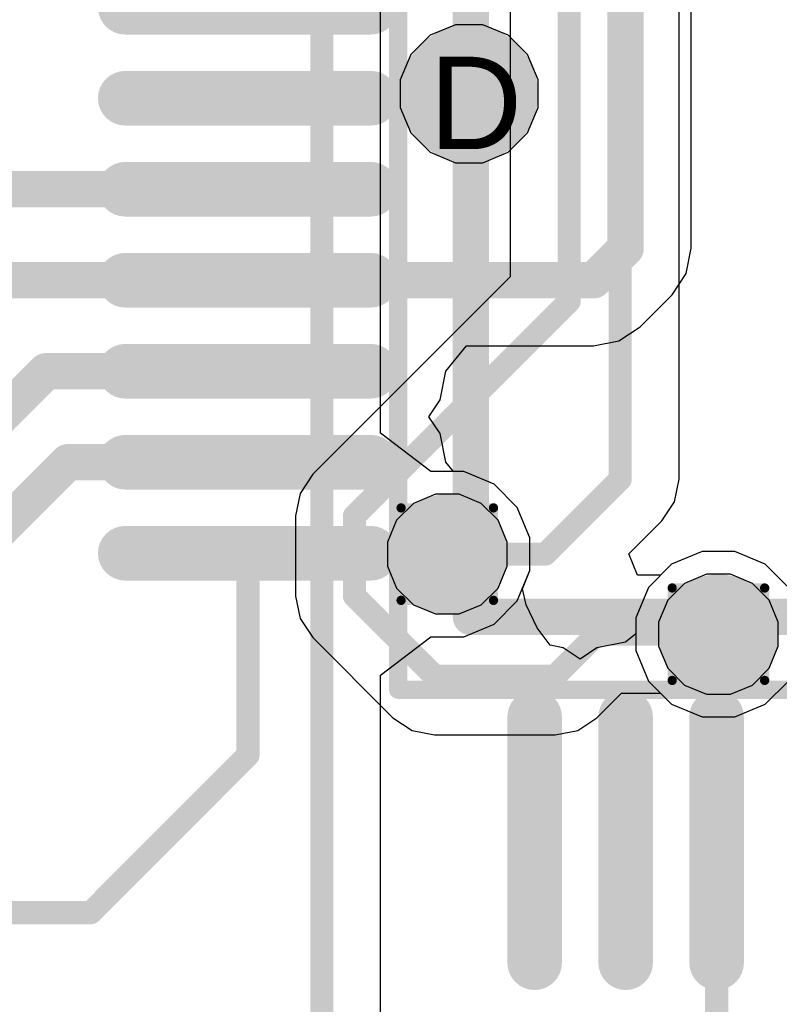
# Model space of a CAD drawing. Header units: inches. Extents: x -6 to 11.2, y -2.2 to 8.3.
# Tile 43 of 256: x 1.541 to 1.705, y 0.468 to 0.681. Entities that reach past the tile are written whole.
import ezdxf

# ---------------------------------------------------------------- set-up
doc = ezdxf.new("R2010")
doc.units = ezdxf.units.IN
doc.header["$MEASUREMENT"] = 0
for name, color, linetype in [('Drill Drawing', 1, 'Continuous'), ('Layer  6- Inner', 156, 'Continuous'), ('Layer 1- Top', 1, 'Continuous'), ('Layer 2- GND', 16, 'Continuous'), ('Layer 3- Inner', 16, 'Continuous'), ('Layer 4- Inner', 76, 'Continuous'), ('Layer 5- Inner', 90, 'Continuous'), ('Layer 7- PWR', 76, 'Continuous'), ('Layer 8- Bottom', 5, 'Continuous'), ('Top Comp Body -Top13)-Comp Body -Bot14)', 56, 'Continuous'), ('Top Overlay', 2, 'Continuous'), ('Top Paste', 8, 'Continuous'), ('Top Solder', 216, 'Continuous'), ('Via Holes', 16, 'Continuous')]:
    doc.layers.add(name, color=color, linetype=linetype)
doc.styles.add('Arial', font='txt', dxfattribs={"height": 0.2})

# ---------------------------------------------------------------- blocks, each defined once
blk = doc.blocks.new('WIZ_W5500_LQFP_48_M_29')
at = {"layer": 'Layer 1- Top'}
h = blk.add_hatch(color=7, dxfattribs=at)
edge = h.paths.add_edge_path()
edge.add_arc((0.19685, -0.0689), 0.00591, 270, 450)
edge.add_line((0.19685, -0.06299), (0.1437, -0.06299))
edge.add_arc((0.1437, -0.0689), 0.00591, 90, 270)
edge.add_line((0.1437, -0.0748), (0.19685, -0.0748))
h = blk.add_hatch(color=7, dxfattribs=at)
edge = h.paths.add_edge_path()
edge.add_arc((0.19685, -0.08858), 0.00591, 270, 450)
edge.add_line((0.19685, -0.08268), (0.1437, -0.08268))
edge.add_arc((0.1437, -0.08858), 0.00591, 90, 270)
edge.add_line((0.1437, -0.09449), (0.19685, -0.09449))
h = blk.add_hatch(color=7, dxfattribs=at)
edge = h.paths.add_edge_path()
edge.add_arc((0.19685, -0.10827), 0.00591, 270, 450)
edge.add_line((0.19685, -0.10236), (0.1437, -0.10236))
edge.add_arc((0.1437, -0.10827), 0.00591, 90, 270)
edge.add_line((0.1437, -0.11417), (0.19685, -0.11417))
h = blk.add_hatch(color=7, dxfattribs=at)
edge = h.paths.add_edge_path()
edge.add_arc((-0.00984, -0.19685), 0.00591, 180, 360)
edge.add_line((-0.00394, -0.19685), (-0.00394, -0.1437))
edge.add_arc((-0.00984, -0.1437), 0.00591, 0, 180)
edge.add_line((-0.01575, -0.1437), (-0.01575, -0.19685))
h = blk.add_hatch(color=7, dxfattribs=at)
edge = h.paths.add_edge_path()
edge.add_arc((0.00984, -0.19685), 0.00591, 180, 360)
edge.add_line((0.01575, -0.19685), (0.01575, -0.1437))
edge.add_arc((0.00984, -0.1437), 0.00591, 0, 180)
edge.add_line((0.00394, -0.1437), (0.00394, -0.19685))
h = blk.add_hatch(color=7, dxfattribs=at)
edge = h.paths.add_edge_path()
edge.add_arc((0.02953, -0.19685), 0.00591, 180, 360)
edge.add_line((0.03543, -0.19685), (0.03543, -0.1437))
edge.add_arc((0.02953, -0.1437), 0.00591, 0, 180)
edge.add_line((0.02362, -0.1437), (0.02362, -0.19685))
h = blk.add_hatch(color=7, dxfattribs=at)
edge = h.paths.add_edge_path()
edge.add_arc((0.04921, -0.19685), 0.00591, 180, 360)
edge.add_line((0.05512, -0.19685), (0.05512, -0.1437))
edge.add_arc((0.04921, -0.1437), 0.00591, 0, 180)
edge.add_line((0.04331, -0.1437), (0.04331, -0.19685))
h = blk.add_hatch(color=7, dxfattribs=at)
edge = h.paths.add_edge_path()
edge.add_arc((0.0689, -0.19685), 0.00591, 180, 360)
edge.add_line((0.0748, -0.19685), (0.0748, -0.1437))
edge.add_arc((0.0689, -0.1437), 0.00591, 0, 180)
edge.add_line((0.06299, -0.1437), (0.06299, -0.19685))
h = blk.add_hatch(color=7, dxfattribs=at)
edge = h.paths.add_edge_path()
edge.add_arc((0.08858, -0.19685), 0.00591, 180, 360)
edge.add_line((0.09449, -0.19685), (0.09449, -0.1437))
edge.add_arc((0.08858, -0.1437), 0.00591, 0, 180)
edge.add_line((0.08268, -0.1437), (0.08268, -0.19685))
h = blk.add_hatch(color=7, dxfattribs=at)
edge = h.paths.add_edge_path()
edge.add_arc((0.10827, -0.19685), 0.00591, 180, 360)
edge.add_line((0.11417, -0.19685), (0.11417, -0.1437))
edge.add_arc((0.10827, -0.1437), 0.00591, 0, 180)
edge.add_line((0.10236, -0.1437), (0.10236, -0.19685))
at = {"layer": 'Top Paste'}
h = blk.add_hatch(color=8, dxfattribs=at)
edge = h.paths.add_edge_path()
edge.add_arc((0.19685, -0.0689), 0.00591, 270, 450)
edge.add_line((0.19685, -0.06299), (0.1437, -0.06299))
edge.add_arc((0.1437, -0.0689), 0.00591, 90, 270)
edge.add_line((0.1437, -0.0748), (0.19685, -0.0748))
h = blk.add_hatch(color=8, dxfattribs=at)
edge = h.paths.add_edge_path()
edge.add_arc((0.19685, -0.08858), 0.00591, 270, 450)
edge.add_line((0.19685, -0.08268), (0.1437, -0.08268))
edge.add_arc((0.1437, -0.08858), 0.00591, 90, 270)
edge.add_line((0.1437, -0.09449), (0.19685, -0.09449))
h = blk.add_hatch(color=8, dxfattribs=at)
edge = h.paths.add_edge_path()
edge.add_arc((0.19685, -0.10827), 0.00591, 270, 450)
edge.add_line((0.19685, -0.10236), (0.1437, -0.10236))
edge.add_arc((0.1437, -0.10827), 0.00591, 90, 270)
edge.add_line((0.1437, -0.11417), (0.19685, -0.11417))
h = blk.add_hatch(color=8, dxfattribs=at)
edge = h.paths.add_edge_path()
edge.add_arc((-0.00984, -0.19685), 0.00591, 180, 360)
edge.add_line((-0.00394, -0.19685), (-0.00394, -0.1437))
edge.add_arc((-0.00984, -0.1437), 0.00591, 0, 180)
edge.add_line((-0.01575, -0.1437), (-0.01575, -0.19685))
h = blk.add_hatch(color=8, dxfattribs=at)
edge = h.paths.add_edge_path()
edge.add_arc((0.00984, -0.19685), 0.00591, 180, 360)
edge.add_line((0.01575, -0.19685), (0.01575, -0.1437))
edge.add_arc((0.00984, -0.1437), 0.00591, 0, 180)
edge.add_line((0.00394, -0.1437), (0.00394, -0.19685))
h = blk.add_hatch(color=8, dxfattribs=at)
edge = h.paths.add_edge_path()
edge.add_arc((0.02953, -0.19685), 0.00591, 180, 360)
edge.add_line((0.03543, -0.19685), (0.03543, -0.1437))
edge.add_arc((0.02953, -0.1437), 0.00591, 0, 180)
edge.add_line((0.02362, -0.1437), (0.02362, -0.19685))
h = blk.add_hatch(color=8, dxfattribs=at)
edge = h.paths.add_edge_path()
edge.add_arc((0.04921, -0.19685), 0.00591, 180, 360)
edge.add_line((0.05512, -0.19685), (0.05512, -0.1437))
edge.add_arc((0.04921, -0.1437), 0.00591, 0, 180)
edge.add_line((0.04331, -0.1437), (0.04331, -0.19685))
h = blk.add_hatch(color=8, dxfattribs=at)
edge = h.paths.add_edge_path()
edge.add_arc((0.0689, -0.19685), 0.00591, 180, 360)
edge.add_line((0.0748, -0.19685), (0.0748, -0.1437))
edge.add_arc((0.0689, -0.1437), 0.00591, 0, 180)
edge.add_line((0.06299, -0.1437), (0.06299, -0.19685))
h = blk.add_hatch(color=8, dxfattribs=at)
edge = h.paths.add_edge_path()
edge.add_arc((0.08858, -0.19685), 0.00591, 180, 360)
edge.add_line((0.09449, -0.19685), (0.09449, -0.1437))
edge.add_arc((0.08858, -0.1437), 0.00591, 0, 180)
edge.add_line((0.08268, -0.1437), (0.08268, -0.19685))
h = blk.add_hatch(color=8, dxfattribs=at)
edge = h.paths.add_edge_path()
edge.add_arc((0.10827, -0.19685), 0.00591, 180, 360)
edge.add_line((0.11417, -0.19685), (0.11417, -0.1437))
edge.add_arc((0.10827, -0.1437), 0.00591, 0, 180)
edge.add_line((0.10236, -0.1437), (0.10236, -0.19685))
at = {"layer": 'Top Solder'}
h = blk.add_hatch(color=216, dxfattribs=at)
edge = h.paths.add_edge_path()
edge.add_arc((0.19685, -0.0689), 0.00591, 270, 450)
edge.add_line((0.19685, -0.06299), (0.1437, -0.06299))
edge.add_arc((0.1437, -0.0689), 0.00591, 90, 270)
edge.add_line((0.1437, -0.0748), (0.19685, -0.0748))
h = blk.add_hatch(color=216, dxfattribs=at)
edge = h.paths.add_edge_path()
edge.add_arc((0.19685, -0.08858), 0.00591, 270, 450)
edge.add_line((0.19685, -0.08268), (0.1437, -0.08268))
edge.add_arc((0.1437, -0.08858), 0.00591, 90, 270)
edge.add_line((0.1437, -0.09449), (0.19685, -0.09449))
h = blk.add_hatch(color=216, dxfattribs=at)
edge = h.paths.add_edge_path()
edge.add_arc((0.19685, -0.10827), 0.00591, 270, 450)
edge.add_line((0.19685, -0.10236), (0.1437, -0.10236))
edge.add_arc((0.1437, -0.10827), 0.00591, 90, 270)
edge.add_line((0.1437, -0.11417), (0.19685, -0.11417))
h = blk.add_hatch(color=216, dxfattribs=at)
edge = h.paths.add_edge_path()
edge.add_arc((-0.00984, -0.19685), 0.00591, 180, 360)
edge.add_line((-0.00394, -0.19685), (-0.00394, -0.1437))
edge.add_arc((-0.00984, -0.1437), 0.00591, 0, 180)
edge.add_line((-0.01575, -0.1437), (-0.01575, -0.19685))
h = blk.add_hatch(color=216, dxfattribs=at)
edge = h.paths.add_edge_path()
edge.add_arc((0.00984, -0.19685), 0.00591, 180, 360)
edge.add_line((0.01575, -0.19685), (0.01575, -0.1437))
edge.add_arc((0.00984, -0.1437), 0.00591, 0, 180)
edge.add_line((0.00394, -0.1437), (0.00394, -0.19685))
h = blk.add_hatch(color=216, dxfattribs=at)
edge = h.paths.add_edge_path()
edge.add_arc((0.02953, -0.19685), 0.00591, 180, 360)
edge.add_line((0.03543, -0.19685), (0.03543, -0.1437))
edge.add_arc((0.02953, -0.1437), 0.00591, 0, 180)
edge.add_line((0.02362, -0.1437), (0.02362, -0.19685))
h = blk.add_hatch(color=216, dxfattribs=at)
edge = h.paths.add_edge_path()
edge.add_arc((0.04921, -0.19685), 0.00591, 180, 360)
edge.add_line((0.05512, -0.19685), (0.05512, -0.1437))
edge.add_arc((0.04921, -0.1437), 0.00591, 0, 180)
edge.add_line((0.04331, -0.1437), (0.04331, -0.19685))
h = blk.add_hatch(color=216, dxfattribs=at)
edge = h.paths.add_edge_path()
edge.add_arc((0.0689, -0.19685), 0.00591, 180, 360)
edge.add_line((0.0748, -0.19685), (0.0748, -0.1437))
edge.add_arc((0.0689, -0.1437), 0.00591, 0, 180)
edge.add_line((0.06299, -0.1437), (0.06299, -0.19685))
h = blk.add_hatch(color=216, dxfattribs=at)
edge = h.paths.add_edge_path()
edge.add_arc((0.08858, -0.19685), 0.00591, 180, 360)
edge.add_line((0.09449, -0.19685), (0.09449, -0.1437))
edge.add_arc((0.08858, -0.1437), 0.00591, 0, 180)
edge.add_line((0.08268, -0.1437), (0.08268, -0.19685))
h = blk.add_hatch(color=216, dxfattribs=at)
edge = h.paths.add_edge_path()
edge.add_arc((0.10827, -0.19685), 0.00591, 180, 360)
edge.add_line((0.11417, -0.19685), (0.11417, -0.1437))
edge.add_arc((0.10827, -0.1437), 0.00591, 0, 180)
edge.add_line((0.10236, -0.1437), (0.10236, -0.19685))
at = {"layer": 'Top Comp Body -Top13)-Comp Body -Bot14)'}
for points in [[(0.1378, -0.1378, 0.00394, 0.00394, 0), (0.1378, 0.1378, 0.00394, 0.00394, 0)], [(0.1378, -0.1378, 0.00394, 0.00394, 0), (-0.1378, -0.1378, 0.00394, 0.00394, 0)]]:
    blk.add_lwpolyline(points, format="xyseb", dxfattribs=at)
blk.add_lwpolyline([(0.13681, -0.1378, 0.00197, 0.00197, 1), (0.13878, -0.1378, 0.00197, 0.00197, 1)], format="xyseb", close=True, dxfattribs=at)
blk.add_lwpolyline([(0.13681, -0.1378, 0.00197, 0.00197, 1), (0.13878, -0.1378, 0.00197, 0.00197, 1)], format="xyseb", close=True, dxfattribs=at)
at = {"layer": 'Top Overlay'}
for points in [[(0.12205, -0.12205, 0.00787, 0.00787, 0), (0.12205, 0.12205, 0.00787, 0.00787, 0)], [(0.12205, -0.12205, 0.00787, 0.00787, 0), (-0.12205, -0.12205, 0.00787, 0.00787, 0)]]:
    blk.add_lwpolyline(points, format="xyseb", dxfattribs=at)
blk.add_lwpolyline([(0.12008, -0.12205, 0.00394, 0.00394, 1), (0.12402, -0.12205, 0.00394, 0.00394, 1)], format="xyseb", close=True, dxfattribs=at)
blk.add_lwpolyline([(0.12008, -0.12205, 0.00394, 0.00394, 1), (0.12402, -0.12205, 0.00394, 0.00394, 1)], format="xyseb", close=True, dxfattribs=at)

msp = doc.modelspace()

# ---------------------------------------------------------------- hatches: boundary and pattern name
at = {"layer": 'Layer 1- Top'}
h = msp.add_hatch(color=7, dxfattribs=at)
edge = h.paths.add_edge_path()
edge.add_arc((1.6378, 0.66535), 0.00984, 0, 360)
h = msp.add_hatch(color=7, dxfattribs=at)
edge = h.paths.add_edge_path()
edge.add_arc((1.63307, 0.56575), 0.00787, 0, 360)
h = msp.add_hatch(color=7, dxfattribs=at)
edge = h.paths.add_edge_path()
edge.add_arc((1.69173, 0.54843), 0.00787, 0, 360)
at = {"layer": 'Layer 2- GND'}
h = msp.add_hatch(color=7, dxfattribs=at)
edge = h.paths.add_edge_path()
edge.add_arc((1.63307, 0.56575), 0.01295, 0, 360)
h = msp.add_hatch(color=7, dxfattribs=at)
edge = h.paths.add_edge_path()
edge.add_arc((1.69173, 0.54843), 0.01295, 0, 360)
at = {"layer": 'Layer 3- Inner'}
h = msp.add_hatch(color=7, dxfattribs=at)
edge = h.paths.add_edge_path()
edge.add_arc((1.6378, 0.66535), 0.00984, 0, 360)
at = {"layer": 'Layer 5- Inner'}
h = msp.add_hatch(color=7, dxfattribs=at)
edge = h.paths.add_edge_path()
edge.add_arc((1.6378, 0.66535), 0.00984, 0, 360)
h = msp.add_hatch(color=7, dxfattribs=at)
edge = h.paths.add_edge_path()
edge.add_arc((1.63307, 0.56575), 0.00787, 0, 360)
h = msp.add_hatch(color=7, dxfattribs=at)
edge = h.paths.add_edge_path()
edge.add_arc((1.69173, 0.54843), 0.00787, 0, 360)
at = {"layer": 'Layer 7- PWR'}
h = msp.add_hatch(color=7, dxfattribs=at)
edge = h.paths.add_edge_path()
edge.add_arc((1.6378, 0.66535), 0.01492, 0, 360)
h = msp.add_hatch(color=7, dxfattribs=at)
edge = h.paths.add_edge_path()
edge.add_arc((1.63307, 0.56575), 0.01295, 0, 360)
h = msp.add_hatch(color=7, dxfattribs=at)
edge = h.paths.add_edge_path()
edge.add_arc((1.69173, 0.54843), 0.01295, 0, 360)
at = {"layer": 'Layer 8- Bottom'}
h = msp.add_hatch(color=7, dxfattribs=at)
edge = h.paths.add_edge_path()
edge.add_arc((1.6378, 0.66535), 0.00984, 0, 360)
h = msp.add_hatch(color=7, dxfattribs=at)
edge = h.paths.add_edge_path()
edge.add_arc((1.63307, 0.56575), 0.00787, 0, 360)
h = msp.add_hatch(color=7, dxfattribs=at)
edge = h.paths.add_edge_path()
edge.add_arc((1.69173, 0.54843), 0.00787, 0, 360)
at = {"layer": 'Via Holes'}
h = msp.add_hatch(color=7, dxfattribs=at)
edge = h.paths.add_edge_path()
edge.add_arc((1.6378, 0.66535), 0.00492, 0, 360)
h = msp.add_hatch(color=7, dxfattribs=at)
edge = h.paths.add_edge_path()
edge.add_arc((1.63307, 0.56575), 0.00295, 0, 360)
h = msp.add_hatch(color=7, dxfattribs=at)
edge = h.paths.add_edge_path()
edge.add_arc((1.69173, 0.54843), 0.00295, 0, 360)

# ---------------------------------------------------------------- linework, layer by layer
at = {"layer": 'Drill Drawing'}
for points in [[(1.62307, 0.57575, 0.002, 0.002, 0), (1.64307, 0.57575, 0.002, 0.002, 0)], [(1.62307, 0.55575, 0.002, 0.002, 0), (1.62307, 0.57575, 0.002, 0.002, 0)], [(1.64307, 0.55575, 0.002, 0.002, 0), (1.64307, 0.57575, 0.002, 0.002, 0)], [(1.68173, 0.55843, 0.002, 0.002, 0), (1.70173, 0.55843, 0.002, 0.002, 0)], [(1.68173, 0.53843, 0.002, 0.002, 0), (1.68173, 0.55843, 0.002, 0.002, 0)], [(1.70173, 0.53843, 0.002, 0.002, 0), (1.70173, 0.55843, 0.002, 0.002, 0)], [(1.62307, 0.55575, 0.002, 0.002, 0), (1.64307, 0.55575, 0.002, 0.002, 0)], [(1.68173, 0.53843, 0.002, 0.002, 0), (1.70173, 0.53843, 0.002, 0.002, 0)]]:
    msp.add_lwpolyline(points, format="xyseb", dxfattribs=at)
for points in [[(1.62257, 0.57575, 0.001, 0.001, 1), (1.62357, 0.57575, 0.001, 0.001, 1)], [(1.62257, 0.57575, 0.001, 0.001, 1), (1.62357, 0.57575, 0.001, 0.001, 1)], [(1.64257, 0.57575, 0.001, 0.001, 1), (1.64357, 0.57575, 0.001, 0.001, 1)], [(1.64257, 0.57575, 0.001, 0.001, 1), (1.64357, 0.57575, 0.001, 0.001, 1)], [(1.68123, 0.55843, 0.001, 0.001, 1), (1.68223, 0.55843, 0.001, 0.001, 1)], [(1.68123, 0.55843, 0.001, 0.001, 1), (1.68223, 0.55843, 0.001, 0.001, 1)], [(1.70123, 0.55843, 0.001, 0.001, 1), (1.70223, 0.55843, 0.001, 0.001, 1)], [(1.70123, 0.55843, 0.001, 0.001, 1), (1.70223, 0.55843, 0.001, 0.001, 1)], [(1.62257, 0.55575, 0.001, 0.001, 1), (1.62357, 0.55575, 0.001, 0.001, 1)], [(1.62257, 0.55575, 0.001, 0.001, 1), (1.62357, 0.55575, 0.001, 0.001, 1)], [(1.64257, 0.55575, 0.001, 0.001, 1), (1.64357, 0.55575, 0.001, 0.001, 1)], [(1.64257, 0.55575, 0.001, 0.001, 1), (1.64357, 0.55575, 0.001, 0.001, 1)], [(1.68123, 0.53843, 0.001, 0.001, 1), (1.68223, 0.53843, 0.001, 0.001, 1)], [(1.68123, 0.53843, 0.001, 0.001, 1), (1.68223, 0.53843, 0.001, 0.001, 1)], [(1.70123, 0.53843, 0.001, 0.001, 1), (1.70223, 0.53843, 0.001, 0.001, 1)], [(1.70123, 0.53843, 0.001, 0.001, 1), (1.70223, 0.53843, 0.001, 0.001, 1)]]:
    msp.add_lwpolyline(points, format="xyseb", close=True, dxfattribs=at)
at = {"layer": 'Layer  6- Inner'}
for p, q in [((1.63483, 0.68028), (1.62934, 0.678)), ((1.64076, 0.68028), (1.63483, 0.68028)), ((1.64625, 0.678), (1.64076, 0.68028)), ((1.62934, 0.678), (1.62515, 0.67381)), ((1.65044, 0.67381), (1.64625, 0.678)), ((1.62515, 0.67381), (1.62287, 0.66832)), ((1.65272, 0.66832), (1.65044, 0.67381)), ((1.62287, 0.66832), (1.62287, 0.66239)), ((1.65272, 0.66239), (1.65272, 0.66832)), ((1.62287, 0.66239), (1.62515, 0.6569)), ((1.65044, 0.6569), (1.65272, 0.66239)), ((1.62515, 0.6569), (1.62934, 0.6527)), ((1.64625, 0.6527), (1.65044, 0.6569)), ((1.62934, 0.6527), (1.63483, 0.65043)), ((1.64076, 0.65043), (1.64625, 0.6527)), ((1.63483, 0.65043), (1.64076, 0.65043)), ((1.63049, 0.5787), (1.62573, 0.57673)), ((1.63565, 0.5787), (1.63049, 0.5787)), ((1.64041, 0.57673), (1.63565, 0.5787)), ((1.62573, 0.57673), (1.62209, 0.57309)), ((1.64405, 0.57309), (1.64041, 0.57673)), ((1.62209, 0.57309), (1.62012, 0.56832)), ((1.64602, 0.56832), (1.64405, 0.57309)), ((1.62012, 0.56832), (1.62012, 0.56317)), ((1.64602, 0.56317), (1.64602, 0.56832)), ((1.62012, 0.56317), (1.62209, 0.55841)), ((1.64405, 0.55841), (1.64602, 0.56317)), ((1.68916, 0.56138), (1.6844, 0.55941)), ((1.69431, 0.56138), (1.68916, 0.56138)), ((1.69907, 0.55941), (1.69431, 0.56138)), ((1.62209, 0.55841), (1.62573, 0.55477)), ((1.64041, 0.55477), (1.64405, 0.55841)), ((1.6844, 0.55941), (1.68075, 0.55576)), ((1.70271, 0.55576), (1.69907, 0.55941)), ((1.62573, 0.55477), (1.63049, 0.5528)), ((1.63565, 0.5528), (1.64041, 0.55477)), ((1.68075, 0.55576), (1.67878, 0.551)), ((1.70469, 0.551), (1.70271, 0.55576)), ((1.63049, 0.5528), (1.63565, 0.5528)), ((1.67878, 0.551), (1.67878, 0.54585)), ((1.70469, 0.54585), (1.70469, 0.551)), ((1.67878, 0.54585), (1.68075, 0.54109)), ((1.70271, 0.54109), (1.70469, 0.54585)), ((1.68075, 0.54109), (1.6844, 0.53744)), ((1.69907, 0.53744), (1.70271, 0.54109)), ((1.6844, 0.53744), (1.68916, 0.53547)), ((1.69431, 0.53547), (1.69907, 0.53744)), ((1.68916, 0.53547), (1.69431, 0.53547))]:
    msp.add_line(p, q, dxfattribs=at)
at = {"layer": 'Layer 1- Top'}
for p, q in [((1.68586, 0.63192), (1.68586, 0.75396)), ((1.68478, 0.62648), (1.68586, 0.63192)), ((1.6817, 0.62187), (1.68478, 0.62648)), ((1.67478, 0.61495), (1.6817, 0.62187)), ((1.67017, 0.61187), (1.67478, 0.61495)), ((1.66473, 0.61079), (1.67017, 0.61187)), ((1.63275, 0.60532), (1.63725, 0.61079)), ((1.63725, 0.61079), (1.66473, 0.61079)), ((1.63152, 0.59911), (1.63275, 0.60532)), ((1.62909, 0.59547), (1.63152, 0.59911)), ((1.63152, 0.59184), (1.62909, 0.59547)), ((1.63275, 0.58563), (1.63152, 0.59184)), ((1.6344, 0.58362), (1.63275, 0.58563)), ((1.63663, 0.58362), (1.6344, 0.58362)), ((1.6432, 0.5809), (1.63663, 0.58362)), ((1.64822, 0.57587), (1.6432, 0.5809)), ((1.65094, 0.5693), (1.64822, 0.57587)), ((1.65094, 0.56219), (1.65094, 0.5693)), ((1.68818, 0.5663), (1.68161, 0.56358)), ((1.69529, 0.5663), (1.68818, 0.5663)), ((1.70186, 0.56358), (1.69529, 0.5663)), ((1.68161, 0.56358), (1.67658, 0.55855)), ((1.70689, 0.55855), (1.70186, 0.56358)), ((1.64931, 0.55824), (1.65094, 0.56219)), ((1.65011, 0.55478), (1.64931, 0.55824)), ((1.67658, 0.55855), (1.67386, 0.55198)), ((1.65254, 0.54983), (1.65011, 0.55478)), ((1.67386, 0.55198), (1.67386, 0.54854)), ((1.65536, 0.54605), (1.65254, 0.54983)), ((1.67386, 0.54854), (1.67165, 0.54673)), ((1.65817, 0.54549), (1.65536, 0.54605)), ((1.66181, 0.54306), (1.65817, 0.54549)), ((1.66545, 0.54549), (1.66181, 0.54306)), ((1.67165, 0.54673), (1.66545, 0.54549))]:
    msp.add_line(p, q, dxfattribs=at)
for points in [[(1.67165, 0.63192, 0.00787, 0.00787, 0), (1.67165, 0.77874, 0.00787, 0.00787, 0)], [(1.6373, 0.66486, 0.00787, 0.00787, 0), (1.6378, 0.66535, 0.00787, 0.00787, 0)], [(1.58996, 0.66437, 0.00787, 0.00787, 0), (1.59045, 0.66486, 0.00787, 0.00787, 0)], [(1.59045, 0.66486, 0.00787, 0.00787, 0), (1.6373, 0.66486, 0.00787, 0.00787, 0)], [(1.53287, 0.64469, 0.00787, 0.00787, 0), (1.58996, 0.64469, 0.00787, 0.00787, 0)], [(1.66473, 0.625, 0.00787, 0.00787, 0), (1.67165, 0.63192, 0.00787, 0.00787, 0)], [(1.52933, 0.625, 0.00787, 0.00787, 0), (1.58996, 0.625, 0.00787, 0.00787, 0)], [(1.58996, 0.625, 0.00787, 0.00787, 0), (1.66473, 0.625, 0.00787, 0.00787, 0)], [(1.51063, 0.56969, 0.00787, 0.00787, 0), (1.54626, 0.60532, 0.00787, 0.00787, 0)], [(1.54626, 0.60532, 0.00787, 0.00787, 0), (1.58996, 0.60532, 0.00787, 0.00787, 0)], [(1.5315, 0.56614, 0.00787, 0.00787, 0), (1.55098, 0.58563, 0.00787, 0.00787, 0)], [(1.55098, 0.58563, 0.00787, 0.00787, 0), (1.58996, 0.58563, 0.00787, 0.00787, 0)], [(1.58996, 0.52224, 0.005, 0.005, 0), (1.58996, 0.56595, 0.005, 0.005, 0)], [(1.58996, 0.56595, 0.005, 0.005, 0), (1.63012, 0.56595, 0.005, 0.005, 0)], [(1.63012, 0.56595, 0.005, 0.005, 0), (1.63031, 0.56575, 0.005, 0.005, 0)], [(1.69154, 0.54823, 0.00787, 0.00787, 0), (1.69173, 0.54843, 0.00787, 0.00787, 0)], [(1.69154, 0.50413, 0.00787, 0.00787, 0), (1.69154, 0.54823, 0.00787, 0.00787, 0)], [(1.55591, 0.48819, 0.005, 0.005, 0), (1.58996, 0.52224, 0.005, 0.005, 0)], [(1.69134, 0.50394, 0.00787, 0.00787, 0), (1.69154, 0.50413, 0.00787, 0.00787, 0)], [(1.69134, 0.46181, 0.005, 0.005, 0), (1.69134, 0.50394, 0.005, 0.005, 0)], [(1.50157, 0.48819, 0.005, 0.005, 0), (1.55591, 0.48819, 0.005, 0.005, 0)]]:
    msp.add_lwpolyline(points, format="xyseb", dxfattribs=at)
for points in [[(1.63583, 0.66535, 0.00394, 0.00394, 1), (1.63976, 0.66535, 0.00394, 0.00394, 1)], [(1.58799, 0.66437, 0.00394, 0.00394, 1), (1.59193, 0.66437, 0.00394, 0.00394, 1)], [(1.58848, 0.66486, 0.00394, 0.00394, 1), (1.59242, 0.66486, 0.00394, 0.00394, 1)], [(1.58848, 0.66486, 0.00394, 0.00394, 1), (1.59242, 0.66486, 0.00394, 0.00394, 1)], [(1.63533, 0.66486, 0.00394, 0.00394, 1), (1.63927, 0.66486, 0.00394, 0.00394, 1)], [(1.63533, 0.66486, 0.00394, 0.00394, 1), (1.63927, 0.66486, 0.00394, 0.00394, 1)], [(1.58799, 0.64469, 0.00394, 0.00394, 1), (1.59193, 0.64469, 0.00394, 0.00394, 1)], [(1.66969, 0.63192, 0.00394, 0.00394, 1), (1.67362, 0.63192, 0.00394, 0.00394, 1)], [(1.66969, 0.63192, 0.00394, 0.00394, 1), (1.67362, 0.63192, 0.00394, 0.00394, 1)], [(1.58799, 0.625, 0.00394, 0.00394, 1), (1.59193, 0.625, 0.00394, 0.00394, 1)], [(1.58799, 0.625, 0.00394, 0.00394, 1), (1.59193, 0.625, 0.00394, 0.00394, 1)], [(1.66277, 0.625, 0.00394, 0.00394, 1), (1.6667, 0.625, 0.00394, 0.00394, 1)], [(1.66277, 0.625, 0.00394, 0.00394, 1), (1.6667, 0.625, 0.00394, 0.00394, 1)], [(1.54429, 0.60532, 0.00394, 0.00394, 1), (1.54823, 0.60532, 0.00394, 0.00394, 1)], [(1.54429, 0.60532, 0.00394, 0.00394, 1), (1.54823, 0.60532, 0.00394, 0.00394, 1)], [(1.58799, 0.60532, 0.00394, 0.00394, 1), (1.59193, 0.60532, 0.00394, 0.00394, 1)], [(1.54902, 0.58563, 0.00394, 0.00394, 1), (1.55295, 0.58563, 0.00394, 0.00394, 1)], [(1.54902, 0.58563, 0.00394, 0.00394, 1), (1.55295, 0.58563, 0.00394, 0.00394, 1)], [(1.58799, 0.58563, 0.00394, 0.00394, 1), (1.59193, 0.58563, 0.00394, 0.00394, 1)], [(1.58871, 0.56595, 0.0025, 0.0025, 1), (1.59121, 0.56595, 0.0025, 0.0025, 1)], [(1.58871, 0.56595, 0.0025, 0.0025, 1), (1.59121, 0.56595, 0.0025, 0.0025, 1)], [(1.62887, 0.56595, 0.0025, 0.0025, 1), (1.63137, 0.56595, 0.0025, 0.0025, 1)], [(1.62887, 0.56595, 0.0025, 0.0025, 1), (1.63137, 0.56595, 0.0025, 0.0025, 1)], [(1.62906, 0.56575, 0.0025, 0.0025, 1), (1.63156, 0.56575, 0.0025, 0.0025, 1)], [(1.68957, 0.54823, 0.00394, 0.00394, 1), (1.6935, 0.54823, 0.00394, 0.00394, 1)], [(1.68957, 0.54823, 0.00394, 0.00394, 1), (1.6935, 0.54823, 0.00394, 0.00394, 1)], [(1.68976, 0.54843, 0.00394, 0.00394, 1), (1.6937, 0.54843, 0.00394, 0.00394, 1)], [(1.58871, 0.52224, 0.0025, 0.0025, 1), (1.59121, 0.52224, 0.0025, 0.0025, 1)], [(1.58871, 0.52224, 0.0025, 0.0025, 1), (1.59121, 0.52224, 0.0025, 0.0025, 1)], [(1.68937, 0.50394, 0.00394, 0.00394, 1), (1.69331, 0.50394, 0.00394, 0.00394, 1)], [(1.68957, 0.50413, 0.00394, 0.00394, 1), (1.6935, 0.50413, 0.00394, 0.00394, 1)], [(1.68957, 0.50413, 0.00394, 0.00394, 1), (1.6935, 0.50413, 0.00394, 0.00394, 1)], [(1.69009, 0.50394, 0.0025, 0.0025, 1), (1.69259, 0.50394, 0.0025, 0.0025, 1)], [(1.55466, 0.48819, 0.0025, 0.0025, 1), (1.55716, 0.48819, 0.0025, 0.0025, 1)], [(1.55466, 0.48819, 0.0025, 0.0025, 1), (1.55716, 0.48819, 0.0025, 0.0025, 1)]]:
    msp.add_lwpolyline(points, format="xyseb", close=True, dxfattribs=at)
at = {"layer": 'Layer 3- Inner'}
for p, q in [((1.63049, 0.5787), (1.62573, 0.57673)), ((1.63565, 0.5787), (1.63049, 0.5787)), ((1.64041, 0.57673), (1.63565, 0.5787)), ((1.62573, 0.57673), (1.62209, 0.57309)), ((1.64405, 0.57309), (1.64041, 0.57673)), ((1.62209, 0.57309), (1.62012, 0.56832)), ((1.64602, 0.56832), (1.64405, 0.57309)), ((1.62012, 0.56832), (1.62012, 0.56317)), ((1.64602, 0.56317), (1.64602, 0.56832)), ((1.62012, 0.56317), (1.62209, 0.55841)), ((1.64405, 0.55841), (1.64602, 0.56317)), ((1.68916, 0.56138), (1.6844, 0.55941)), ((1.69431, 0.56138), (1.68916, 0.56138)), ((1.69907, 0.55941), (1.69431, 0.56138)), ((1.62209, 0.55841), (1.62573, 0.55477)), ((1.64041, 0.55477), (1.64405, 0.55841)), ((1.6844, 0.55941), (1.68075, 0.55576)), ((1.70271, 0.55576), (1.69907, 0.55941)), ((1.62573, 0.55477), (1.63049, 0.5528)), ((1.63565, 0.5528), (1.64041, 0.55477)), ((1.68075, 0.55576), (1.67878, 0.551)), ((1.70469, 0.551), (1.70271, 0.55576)), ((1.63049, 0.5528), (1.63565, 0.5528)), ((1.67878, 0.551), (1.67878, 0.54585)), ((1.70469, 0.54585), (1.70469, 0.551)), ((1.67878, 0.54585), (1.68075, 0.54109)), ((1.70271, 0.54109), (1.70469, 0.54585)), ((1.68075, 0.54109), (1.6844, 0.53744)), ((1.69907, 0.53744), (1.70271, 0.54109)), ((1.6844, 0.53744), (1.68916, 0.53547)), ((1.69431, 0.53547), (1.69907, 0.53744)), ((1.68916, 0.53547), (1.69431, 0.53547))]:
    msp.add_line(p, q, dxfattribs=at)
at = {"layer": 'Layer 4- Inner'}
for p, q in [((1.63483, 0.68028), (1.62934, 0.678)), ((1.64076, 0.68028), (1.63483, 0.68028)), ((1.64625, 0.678), (1.64076, 0.68028)), ((1.62934, 0.678), (1.62515, 0.67381)), ((1.65044, 0.67381), (1.64625, 0.678)), ((1.62515, 0.67381), (1.62287, 0.66832)), ((1.65272, 0.66832), (1.65044, 0.67381)), ((1.62287, 0.66832), (1.62287, 0.66239)), ((1.65272, 0.66239), (1.65272, 0.66832)), ((1.62287, 0.66239), (1.62515, 0.6569)), ((1.65044, 0.6569), (1.65272, 0.66239)), ((1.62515, 0.6569), (1.62934, 0.6527)), ((1.64625, 0.6527), (1.65044, 0.6569)), ((1.62934, 0.6527), (1.63483, 0.65043)), ((1.64076, 0.65043), (1.64625, 0.6527)), ((1.63483, 0.65043), (1.64076, 0.65043)), ((1.63049, 0.5787), (1.62573, 0.57673)), ((1.63565, 0.5787), (1.63049, 0.5787)), ((1.64041, 0.57673), (1.63565, 0.5787)), ((1.62573, 0.57673), (1.62209, 0.57309)), ((1.64405, 0.57309), (1.64041, 0.57673)), ((1.62209, 0.57309), (1.62012, 0.56832)), ((1.64602, 0.56832), (1.64405, 0.57309)), ((1.62012, 0.56832), (1.62012, 0.56317)), ((1.64602, 0.56317), (1.64602, 0.56832)), ((1.62012, 0.56317), (1.62209, 0.55841)), ((1.64405, 0.55841), (1.64602, 0.56317)), ((1.68916, 0.56138), (1.6844, 0.55941)), ((1.69431, 0.56138), (1.68916, 0.56138)), ((1.69907, 0.55941), (1.69431, 0.56138)), ((1.62209, 0.55841), (1.62573, 0.55477)), ((1.64041, 0.55477), (1.64405, 0.55841)), ((1.6844, 0.55941), (1.68075, 0.55576)), ((1.70271, 0.55576), (1.69907, 0.55941)), ((1.62573, 0.55477), (1.63049, 0.5528)), ((1.63565, 0.5528), (1.64041, 0.55477)), ((1.68075, 0.55576), (1.67878, 0.551)), ((1.70469, 0.551), (1.70271, 0.55576)), ((1.63049, 0.5528), (1.63565, 0.5528)), ((1.67878, 0.551), (1.67878, 0.54585)), ((1.70469, 0.54585), (1.70469, 0.551)), ((1.67878, 0.54585), (1.68075, 0.54109)), ((1.70271, 0.54109), (1.70469, 0.54585)), ((1.68075, 0.54109), (1.6844, 0.53744)), ((1.69907, 0.53744), (1.70271, 0.54109)), ((1.6844, 0.53744), (1.68916, 0.53547)), ((1.69431, 0.53547), (1.69907, 0.53744)), ((1.68916, 0.53547), (1.69431, 0.53547))]:
    msp.add_line(p, q, dxfattribs=at)
at = {"layer": 'Layer 5- Inner'}
for p, q in [((1.6467, 0.77307), (1.6467, 0.62575)), ((1.68322, 0.58195), (1.68322, 0.72149)), ((1.6467, 0.62575), (1.60398, 0.58303)), ((1.60398, 0.58303), (1.60122, 0.57889)), ((1.68225, 0.57708), (1.68322, 0.58195)), ((1.60122, 0.57889), (1.60025, 0.57402)), ((1.67948, 0.57294), (1.68225, 0.57708)), ((1.60025, 0.57402), (1.60025, 0.55669)), ((1.67233, 0.56579), (1.67948, 0.57294)), ((1.67425, 0.56117), (1.67233, 0.56579)), ((1.68818, 0.5663), (1.68161, 0.56358)), ((1.69529, 0.5663), (1.68818, 0.5663)), ((1.70186, 0.56358), (1.69529, 0.5663)), ((1.68161, 0.56358), (1.6792, 0.56117)), ((1.70689, 0.55855), (1.70186, 0.56358)), ((1.6792, 0.56117), (1.67425, 0.56117)), ((1.60025, 0.55669), (1.60122, 0.55182)), ((1.60122, 0.55182), (1.60398, 0.54768)), ((1.60398, 0.54768), (1.6213, 0.53036)), ((1.70186, 0.53327), (1.70689, 0.5383)), ((1.66543, 0.53036), (1.67075, 0.53568)), ((1.67075, 0.53568), (1.6792, 0.53568)), ((1.6792, 0.53568), (1.68161, 0.53327)), ((1.68161, 0.53327), (1.68818, 0.53055)), ((1.69529, 0.53055), (1.70186, 0.53327)), ((1.68818, 0.53055), (1.69529, 0.53055)), ((1.6213, 0.53036), (1.62544, 0.5276)), ((1.6613, 0.5276), (1.66543, 0.53036)), ((1.62544, 0.5276), (1.63031, 0.52663)), ((1.63031, 0.52663), (1.65642, 0.52663)), ((1.65642, 0.52663), (1.6613, 0.5276))]:
    msp.add_line(p, q, dxfattribs=at)
for points in [[(1.65945, 0.62047, 0.005, 0.005, 0), (1.65945, 0.77835, 0.005, 0.005, 0)], [(1.67047, 0.58195, 0.005, 0.005, 0), (1.67047, 0.72677, 0.005, 0.005, 0)], [(1.61299, 0.57402, 0.005, 0.005, 0), (1.65945, 0.62047, 0.005, 0.005, 0)], [(1.65427, 0.56575, 0.005, 0.005, 0), (1.67047, 0.58195, 0.005, 0.005, 0)], [(1.61299, 0.55669, 0.005, 0.005, 0), (1.61299, 0.57402, 0.005, 0.005, 0)], [(1.63543, 0.56575, 0.005, 0.005, 0), (1.65427, 0.56575, 0.005, 0.005, 0)], [(1.61299, 0.55669, 0.005, 0.005, 0), (1.63031, 0.53937, 0.005, 0.005, 0)], [(1.65642, 0.53937, 0.005, 0.005, 0), (1.66547, 0.54843, 0.005, 0.005, 0)], [(1.66547, 0.54843, 0.005, 0.005, 0), (1.69173, 0.54843, 0.005, 0.005, 0)], [(1.69173, 0.54843, 0.005, 0.005, 0), (1.69252, 0.54843, 0.005, 0.005, 0)], [(1.63031, 0.53937, 0.005, 0.005, 0), (1.65642, 0.53937, 0.005, 0.005, 0)]]:
    msp.add_lwpolyline(points, format="xyseb", dxfattribs=at)
for points in [[(1.6582, 0.62047, 0.0025, 0.0025, 1), (1.6607, 0.62047, 0.0025, 0.0025, 1)], [(1.6582, 0.62047, 0.0025, 0.0025, 1), (1.6607, 0.62047, 0.0025, 0.0025, 1)], [(1.66922, 0.58195, 0.0025, 0.0025, 1), (1.67172, 0.58195, 0.0025, 0.0025, 1)], [(1.66922, 0.58195, 0.0025, 0.0025, 1), (1.67172, 0.58195, 0.0025, 0.0025, 1)], [(1.61174, 0.57402, 0.0025, 0.0025, 1), (1.61424, 0.57402, 0.0025, 0.0025, 1)], [(1.61174, 0.57402, 0.0025, 0.0025, 1), (1.61424, 0.57402, 0.0025, 0.0025, 1)], [(1.63418, 0.56575, 0.0025, 0.0025, 1), (1.63668, 0.56575, 0.0025, 0.0025, 1)], [(1.65302, 0.56575, 0.0025, 0.0025, 1), (1.65552, 0.56575, 0.0025, 0.0025, 1)], [(1.65302, 0.56575, 0.0025, 0.0025, 1), (1.65552, 0.56575, 0.0025, 0.0025, 1)], [(1.61174, 0.55669, 0.0025, 0.0025, 1), (1.61424, 0.55669, 0.0025, 0.0025, 1)], [(1.61174, 0.55669, 0.0025, 0.0025, 1), (1.61424, 0.55669, 0.0025, 0.0025, 1)], [(1.66422, 0.54843, 0.0025, 0.0025, 1), (1.66672, 0.54843, 0.0025, 0.0025, 1)], [(1.66422, 0.54843, 0.0025, 0.0025, 1), (1.66672, 0.54843, 0.0025, 0.0025, 1)], [(1.69048, 0.54843, 0.0025, 0.0025, 1), (1.69298, 0.54843, 0.0025, 0.0025, 1)], [(1.69048, 0.54843, 0.0025, 0.0025, 1), (1.69298, 0.54843, 0.0025, 0.0025, 1)], [(1.69127, 0.54843, 0.0025, 0.0025, 1), (1.69377, 0.54843, 0.0025, 0.0025, 1)], [(1.62906, 0.53937, 0.0025, 0.0025, 1), (1.63156, 0.53937, 0.0025, 0.0025, 1)], [(1.62906, 0.53937, 0.0025, 0.0025, 1), (1.63156, 0.53937, 0.0025, 0.0025, 1)], [(1.65517, 0.53937, 0.0025, 0.0025, 1), (1.65767, 0.53937, 0.0025, 0.0025, 1)], [(1.65517, 0.53937, 0.0025, 0.0025, 1), (1.65767, 0.53937, 0.0025, 0.0025, 1)]]:
    msp.add_lwpolyline(points, format="xyseb", close=True, dxfattribs=at)
at = {"layer": 'Layer 8- Bottom'}
for p, q in [((1.61865, 0.59191), (1.61865, 0.78123)), ((1.62952, 0.58362), (1.61865, 0.59191)), ((1.63663, 0.58362), (1.62952, 0.58362)), ((1.6432, 0.5809), (1.63663, 0.58362)), ((1.64822, 0.57587), (1.6432, 0.5809)), ((1.65094, 0.5693), (1.64822, 0.57587)), ((1.65094, 0.56219), (1.65094, 0.5693)), ((1.68818, 0.5663), (1.68161, 0.56358)), ((1.69529, 0.5663), (1.68818, 0.5663)), ((1.70186, 0.56358), (1.69529, 0.5663)), ((1.68161, 0.56358), (1.67658, 0.55855)), ((1.70689, 0.55855), (1.70186, 0.56358)), ((1.64822, 0.55562), (1.65094, 0.56219)), ((1.67658, 0.55855), (1.67386, 0.55198)), ((1.6432, 0.5506), (1.64822, 0.55562)), ((1.67386, 0.55198), (1.67386, 0.54487)), ((1.63663, 0.54787), (1.6432, 0.5506)), ((1.61865, 0.53959), (1.62952, 0.54787)), ((1.62952, 0.54787), (1.63663, 0.54787)), ((1.67386, 0.54487), (1.67658, 0.5383)), ((1.61865, 0.02977), (1.61865, 0.53959)), ((1.67658, 0.5383), (1.68161, 0.53327)), ((1.70186, 0.53327), (1.70689, 0.5383)), ((1.68161, 0.53327), (1.68818, 0.53055)), ((1.69529, 0.53055), (1.70186, 0.53327)), ((1.68818, 0.53055), (1.69529, 0.53055))]:
    msp.add_line(p, q, dxfattribs=at)
msp.add_lwpolyline([(1.60591, 0.00118, 0.005, 0.005, 0), (1.60591, 1.09148, 0.005, 0.005, 0)], format="xyseb", dxfattribs=at)

# ---------------------------------------------------------------- block references
at = {"rotation": 270}
msp.add_blockref('WIZ_W5500_LQFP_48_M_29', (1.76024, 0.67421), dxfattribs=at)

# ---------------------------------------------------------------- texts
at = {"layer": 'Drill Drawing', "style": 'Arial'}
msp.add_text('D', height=0.02, dxfattribs=at).set_placement((1.62913, 0.65336))

doc.saveas('drawing.dxf')
